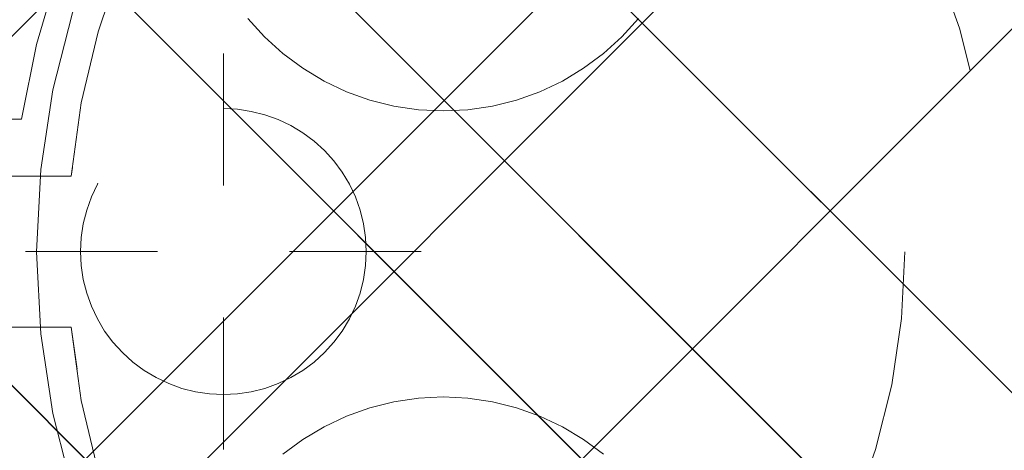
# Model space of a CAD drawing. Header units: inches. Extents: x -463 to -294, y -230 to 12.
# Tile 60 of 68: x -346.869 to -345.105, y 4.806 to 5.577. Entities that reach past the tile are written whole.
import ezdxf

# ---------------------------------------------------------------- set-up
doc = ezdxf.new("R2010")
doc.units = ezdxf.units.IN
doc.header["$LTSCALE"] = 32
doc.header["$MEASUREMENT"] = 0
doc.header["$PDMODE"] = 1
doc.header["$PDSIZE"] = -2
doc.linetypes.add('Dash Style-1', pattern=[0.083328, 0.041656, -0.041672])
for name, color, linetype, lineweight in [('DashLine', 7, 'Dash Style-1', 13), ('DashLineFill', 7, 'Dash Style-1', 13), ('Metal-DeskStructure', 7, 'Continuous', 13), ('None', 7, 'Continuous', 18), ('SolidLine', 7, 'Continuous', 15), ('Wood_1-H', 7, 'Continuous', 13)]:
    doc.layers.add(name, color=color, linetype=linetype, lineweight=lineweight)
doc.layers.add('Metal-Leg', color=7, linetype='Continuous', lineweight=18, true_color=0x4c4c4c)
pattern_1 = [(45, (0, 0), (-1.61301565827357, 1.935715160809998), []), (45, (-1.0608, 1.0608), (-0.4723460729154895, 0.4167612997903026), [])]

# ---------------------------------------------------------------- blocks, each defined once
blk = doc.blocks.new('1BRPFY-Leg_Plate (2D)')
at = {"layer": 'DashLineFill', "linetype": 'Continuous', "lineweight": 13}
h = blk.add_hatch(dxfattribs=at)
h.set_pattern_fill('Steel', color=253, style=0, pattern_type=2)
h.set_pattern_definition(pattern_1)
edge = h.paths.add_edge_path()
edge.add_arc((-1.704724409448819, -1.704724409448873), 0.125984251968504, 179.9999999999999, 269.9999999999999)
edge.add_line((-1.704724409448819, -1.830708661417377), (1.704724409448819, -1.830708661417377))
edge.add_arc((1.704724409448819, -1.704724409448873), 0.125984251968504, 270.0000000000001, 360.0000000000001)
edge.add_line((1.830708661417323, -1.704724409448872), (1.830708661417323, 1.704724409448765))
edge.add_arc((1.704724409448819, 1.704724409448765), 0.1259842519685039, 0, 90)
edge.add_line((1.704724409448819, 1.830708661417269), (-1.704724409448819, 1.830708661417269))
edge.add_arc((-1.704724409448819, 1.704724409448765), 0.1259842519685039, 90, 180)
edge.add_line((-1.830708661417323, 1.704724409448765), (-1.830708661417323, -1.704724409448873))
at = {"layer": 'SolidLine', "linetype": 'Continuous', "lineweight": 5}
blk.add_point((0, -5.371031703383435e-14), dxfattribs=at)
blk = doc.blocks.new('1BRPX5-Util_Bkt_Sm-F (2D)')
at = {"layer": 'DashLineFill', "linetype": 'Continuous', "lineweight": 13}
h = blk.add_hatch(dxfattribs=at)
h.set_pattern_fill('Steel', color=253, style=0, pattern_type=2)
h.set_pattern_definition(pattern_1)
edge = h.paths.add_edge_path()
edge.add_line((-4.468503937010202, 4.413385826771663), (-3.12992125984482, 4.413385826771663))
edge.add_line((-3.12992125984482, 4.413385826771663), (-3.12992125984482, -1.854330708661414))
edge.add_line((-3.12992125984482, -1.854330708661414), (-4.468503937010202, -1.854330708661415))
edge.add_line((-4.468503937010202, -1.854330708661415), (-4.468503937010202, -1.988188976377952))
edge.add_line((-4.468503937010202, -1.988188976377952), (-2.421259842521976, -1.988188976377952))
edge.add_line((-2.421259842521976, -1.988188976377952), (-2.421259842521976, -2.366141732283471))
edge.add_arc((-2.303149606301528, -2.366141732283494), 0.1181102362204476, 179.9999999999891, 270.000000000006)
edge.add_line((-2.303149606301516, -2.484251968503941), (2.303149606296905, -2.484251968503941))
edge.add_arc((2.303149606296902, -2.366141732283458), 0.1181102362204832, 270.0000000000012, 359.9999999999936)
edge.add_line((2.421259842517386, -2.366141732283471), (2.421259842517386, -1.988188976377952))
edge.add_line((2.421259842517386, -1.988188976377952), (4.468503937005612, -1.988188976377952))
edge.add_line((4.468503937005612, -1.988188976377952), (4.468503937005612, -1.854330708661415))
edge.add_line((4.468503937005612, -1.854330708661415), (3.12992125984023, -1.854330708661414))
edge.add_line((3.12992125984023, -1.854330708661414), (3.12992125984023, 4.413385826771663))
edge.add_line((3.12992125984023, 4.413385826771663), (4.468503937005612, 4.413385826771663))
edge.add_line((4.468503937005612, 4.413385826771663), (4.468503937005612, 4.547244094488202))
edge.add_line((4.468503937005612, 4.547244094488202), (2.421259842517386, 4.547244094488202))
edge.add_line((2.421259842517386, 4.547244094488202), (2.421259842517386, 4.925196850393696))
edge.add_arc((2.303149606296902, 4.925196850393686), 0.1181102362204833, 5.365542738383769e-12, 89.99999999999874)
edge.add_line((2.303149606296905, 5.043307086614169), (-2.303149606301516, 5.043307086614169))
edge.add_arc((-2.303149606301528, 4.92519685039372), 0.1181102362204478, 89.99999999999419, 180.0000000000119)
edge.add_line((-2.421259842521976, 4.925196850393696), (-2.421259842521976, 4.547244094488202))
edge.add_line((-2.421259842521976, 4.547244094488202), (-4.468503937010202, 4.547244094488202))
edge.add_line((-4.468503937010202, 4.547244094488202), (-4.468503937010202, 4.413385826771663))
at = {"layer": 'SolidLine', "flags": 128}
for points in [[(-0.35867636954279, 0.4174991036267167), (-0.3885146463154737, 0.3845776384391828), (-0.4214361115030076, 0.3547393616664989), (-0.4571237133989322, 0.3282716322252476), (-0.495233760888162, 0.3054293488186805), (-0.5353992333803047, 0.2864324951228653), (-0.5772333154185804, 0.2714640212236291), (-0.6203331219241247, 0.2606680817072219), (-0.6642835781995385, 0.2541486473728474), (-0.7086614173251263, 0.2519685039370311), (-0.7530392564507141, 0.2541486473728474), (-0.7969897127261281, 0.2606680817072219), (-0.8400895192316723, 0.2714640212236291), (-0.881923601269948, 0.2864324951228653), (-0.9220890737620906, 0.3054293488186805), (-0.9601991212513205, 0.3282716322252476), (-0.995886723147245, 0.3547393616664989), (-1.028808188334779, 0.3845776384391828), (-1.058646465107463, 0.4174991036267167)], [(-0.9958867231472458, -0.3626133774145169), (-0.9601991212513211, -0.3361456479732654), (-0.9220890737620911, -0.3133033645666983), (-0.8819236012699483, -0.294306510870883), (-0.8400895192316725, -0.2793380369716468), (-0.7969897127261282, -0.2685420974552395), (-0.7530392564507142, -0.262022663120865), (-0.7086614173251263, -0.2598425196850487), (-0.6642835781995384, -0.262022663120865), (-0.6203331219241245, -0.2685420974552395), (-0.57723331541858, -0.2793380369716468), (-0.5353992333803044, -0.294306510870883), (-0.4952337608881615, -0.3133033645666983), (-0.4571237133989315, -0.3361456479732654), (-0.4214361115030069, -0.3626133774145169)]]:
    blk.add_lwpolyline(points, dxfattribs=at)
at = {"layer": 'SolidLine', "linetype": 'Continuous', "lineweight": 5}
blk.add_point((7.650922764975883e-14, -4.923445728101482e-14), dxfattribs=at)
blk = doc.blocks.new('Slate-LegBrace (2D)')
at = {"layer": 'DashLineFill', "linetype": 'Continuous', "lineweight": 13}
h = blk.add_hatch(dxfattribs=at)
h.set_pattern_fill('Steel', color=253, style=0, pattern_type=2)
h.set_pattern_definition(pattern_1)
edge = h.paths.add_edge_path()
edge.add_line((-2.199587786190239, 0.1351515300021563), (-1.374775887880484, 0.1351515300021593))
edge.add_arc((3.636636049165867e-15, 0.01355418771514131), 1.380142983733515, 5.054592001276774, 174.9454079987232, ccw=False)
edge.add_line((1.374775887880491, 0.1351515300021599), (2.199718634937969, 0.1351515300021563))
edge.add_arc((6.542437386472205e-05, 0.01705725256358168), 2.202821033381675, 3.07312710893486, 176.9268728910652)
h = blk.add_hatch(dxfattribs=at)
h.set_pattern_fill('Steel', color=253, style=0, pattern_type=2)
h.set_pattern_definition(pattern_1)
edge = h.paths.add_edge_path()
edge.add_line((-2.191696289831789, 0.2375138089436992), (-1.463739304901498, 0.2375137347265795))
edge.add_arc((6.542437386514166e-05, 0.017041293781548), 1.480314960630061, 8.565281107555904, 171.4347188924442, ccw=False)
edge.add_line((1.463870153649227, 0.2375137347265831), (2.191827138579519, 0.2375138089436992))
edge.add_line((2.191827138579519, 0.2375138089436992), (2.19971863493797, 0.1351515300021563))
edge.add_line((2.19971863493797, 0.1351515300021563), (1.374775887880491, 0.1351515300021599))
edge.add_arc((3.356894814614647e-15, 0.01355418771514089), 1.380142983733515, 5.054592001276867, 174.9454079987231)
edge.add_line((-1.374775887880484, 0.1351515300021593), (-2.19958778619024, 0.1351515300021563))
edge.add_line((-2.19958778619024, 0.1351515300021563), (-2.191696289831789, 0.2375138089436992))
h = blk.add_hatch(dxfattribs=at)
h.set_pattern_fill('Steel', color=253, style=0, pattern_type=2)
h.set_pattern_definition(pattern_1)
edge = h.paths.add_edge_path()
edge.add_line((-2.199587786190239, -0.1351515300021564), (-1.374775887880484, -0.1351515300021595))
edge.add_arc((3.636636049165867e-15, -0.01355418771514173), 1.380142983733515, 185.0545920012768, 354.9454079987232)
edge.add_line((1.374775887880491, -0.13515153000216), (2.199718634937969, -0.1351515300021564))
edge.add_arc((6.54243738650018e-05, -0.01705725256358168), 2.202821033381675, 183.0731271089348, 356.92687289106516, ccw=False)
h = blk.add_hatch(dxfattribs=at)
h.set_pattern_fill('Steel', color=253, style=0, pattern_type=2)
h.set_pattern_definition(pattern_1)
edge = h.paths.add_edge_path()
edge.add_line((2.191696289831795, -0.2375138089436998), (1.463739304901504, -0.2375137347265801))
edge.add_arc((-6.542437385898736e-05, -0.01704129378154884), 1.480314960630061, 188.5652811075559, 351.4347188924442, ccw=False)
edge.add_line((-1.463870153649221, -0.2375137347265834), (-2.191827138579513, -0.2375138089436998))
edge.add_line((-2.191827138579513, -0.2375138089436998), (-2.199718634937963, -0.1351515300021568))
edge.add_line((-2.199718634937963, -0.1351515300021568), (-1.374775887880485, -0.1351515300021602))
edge.add_arc((2.937282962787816e-15, -0.01355418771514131), 1.380142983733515, 185.0545920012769, 354.9454079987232)
edge.add_line((1.37477588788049, -0.1351515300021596), (2.199587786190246, -0.1351515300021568))
edge.add_line((2.199587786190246, -0.1351515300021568), (2.191696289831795, -0.2375138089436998))
at = {"layer": 'DashLine', "linetype": 'Continuous', "lineweight": 5}
blk.add_point((-4.475859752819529e-14, 3.580687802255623e-14), dxfattribs=at)
at = {"layer": 'DashLineFill', "flags": 128}
for points in [[(-2.199587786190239, 0.1351515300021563), (-1.374775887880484, 0.1351515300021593, -0.9154551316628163), (1.374775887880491, 0.1351515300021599), (2.199718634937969, 0.1351515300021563, 0.9477524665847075)], [(-2.191696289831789, 0.2375138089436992), (-1.463739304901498, 0.2375137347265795, -0.8606629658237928), (1.463870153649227, 0.2375137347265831), (2.191827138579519, 0.2375138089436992), (2.19971863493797, 0.1351515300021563), (1.374775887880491, 0.1351515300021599, 0.9154551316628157), (-1.374775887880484, 0.1351515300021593), (-2.19958778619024, 0.1351515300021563)], [(2.191696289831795, -0.2375138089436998), (1.463739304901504, -0.2375137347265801, -0.860662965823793), (-1.463870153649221, -0.2375137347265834), (-2.191827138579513, -0.2375138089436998), (-2.199718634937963, -0.1351515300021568), (-1.374775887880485, -0.1351515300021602, 0.9154551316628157), (1.37477588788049, -0.1351515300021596), (2.199587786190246, -0.1351515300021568)], [(-2.199587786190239, -0.1351515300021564), (-1.374775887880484, -0.1351515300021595, 0.9154551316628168), (1.374775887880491, -0.13515153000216), (2.199718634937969, -0.1351515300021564, -0.9477524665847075)]]:
    blk.add_lwpolyline(points, format="xyb", close=True, dxfattribs=at)
blk = doc.blocks.new('TLLegSleeve (2D)')
at = {"layer": 'DashLineFill', "linetype": 'Continuous', "lineweight": 13}
h = blk.add_hatch(dxfattribs=at)
h.set_pattern_fill('Steel', color=253, style=0, pattern_type=2)
h.set_pattern_definition(pattern_1)
edge = h.paths.add_edge_path()
edge.add_line((1.08267716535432, 1.402343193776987), (1.08267716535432, 2.913385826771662))
edge.add_arc((-1.707523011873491e-13, 2.913385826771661), 1.08267716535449, 4.479377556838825e-14, 180)
edge.add_line((-1.082677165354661, 2.913385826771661), (-1.08267716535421, 1.402343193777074))
edge.add_arc((-1.332267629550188e-15, 2.886579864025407e-15), 1.771653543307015, 127.6698869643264, 412.330113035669)
edge.add_line((1.08267716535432, 1.402343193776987), (1.08267716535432, 1.402343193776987))
edge = h.paths.add_edge_path()
edge.add_arc((1.665334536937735e-15, 2.91338582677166), 0.7480314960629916, 180, 360)
edge.add_arc((1.665334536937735e-15, 2.91338582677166), 0.7480314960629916, 9.54166404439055e-15, 180)
edge.add_line((-0.7480314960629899, 2.91338582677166), (-0.7480314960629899, 2.91338582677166))
edge = h.paths.add_edge_path()
edge.add_arc((-1.723066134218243e-13, 5.70119602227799e-16), 1.437007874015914, 180, 360)
edge.add_arc((-1.723066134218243e-13, 9.149983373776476e-17), 1.437007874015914, 9.541664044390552e-15, 180)
edge.add_line((-1.437007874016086, 3.308097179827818e-16), (-1.437007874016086, 3.308097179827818e-16))
at = {"layer": 'DashLineFill', "flags": 128}
for points in [[(1.08267716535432, 1.402343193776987), (1.08267716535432, 2.913385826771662, 0.9999999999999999), (-1.082677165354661, 2.913385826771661), (-1.08267716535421, 1.402343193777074, 2.931618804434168), (1.08267716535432, 1.402343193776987)], [(-1.437007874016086, 3.308097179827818e-16, 0.9999999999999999), (1.437007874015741, 3.308097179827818e-16, 0.9999999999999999), (-1.437007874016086, 3.308097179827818e-16)]]:
    blk.add_lwpolyline(points, format="xyb", close=True, dxfattribs=at)
at = {"layer": 'DashLineFill', "linetype": 'Continuous', "lineweight": 5}
blk.add_point((-1.723206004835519e-13, 3.308097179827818e-16), dxfattribs=at)
blk = doc.blocks.new('Group-24')
at = {"layer": 'Wood_1-H', "color": 7}
for name in ['1BRPX5-Util_Bkt_Sm-F (2D)', 'TLLegSleeve (2D)', 'Slate-LegBrace (2D)', '1BRPFY-Leg_Plate (2D)']:
    blk.add_blockref(name, (14.05790656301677, 20.13889082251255), dxfattribs=at)
blk = doc.blocks.new('TL14_lower_leg (2D)')
at = {"layer": 'DashLine', "flags": 128}
blk.add_lwpolyline([(-1.777195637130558e-14, 1.377952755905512), (0.1350629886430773, 1.371317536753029), (0.2688252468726, 1.351475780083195), (0.3999985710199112, 1.318618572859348), (0.5273196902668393, 1.27306234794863), (0.649562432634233, 1.215245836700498), (0.7655495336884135, 1.14572584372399), (0.8741639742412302, 1.065171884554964), (0.9743597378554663, 0.9743597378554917), (1.065171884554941, 0.8741639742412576), (1.14572584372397, 0.7655495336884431), (1.215245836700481, 0.6495624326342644), (1.273062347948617, 0.5273196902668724), (1.318618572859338, 0.3999985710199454), (1.351475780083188, 0.2688252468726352), (1.371317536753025, 0.1350629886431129), (1.377952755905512, 1.783045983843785e-14), (1.371317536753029, -0.1350629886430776), (1.351475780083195, -0.2688252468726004), (1.318618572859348, -0.3999985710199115), (1.27306234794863, -0.5273196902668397), (1.215245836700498, -0.6495624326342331), (1.145725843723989, -0.7655495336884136), (1.065171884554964, -0.8741639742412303), (0.9743597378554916, -0.9743597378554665), (0.8741639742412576, -1.065171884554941), (0.7655495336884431, -1.14572584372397), (0.6495624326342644, -1.215245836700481), (0.5273196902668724, -1.273062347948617), (0.3999985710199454, -1.318618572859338), (0.2688252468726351, -1.351475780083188), (0.135062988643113, -1.371317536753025), (1.777195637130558e-14, -1.377952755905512), (-0.1350629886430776, -1.371317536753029), (-0.2688252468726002, -1.351475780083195), (-0.3999985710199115, -1.318618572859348), (-0.5273196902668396, -1.27306234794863), (-0.6495624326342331, -1.215245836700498), (-0.7655495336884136, -1.14572584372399), (-0.8741639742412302, -1.065171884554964), (-0.9743597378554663, -0.9743597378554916), (-1.065171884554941, -0.8741639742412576), (-1.14572584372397, -0.7655495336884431), (-1.215245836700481, -0.6495624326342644), (-1.273062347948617, -0.5273196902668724), (-1.318618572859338, -0.3999985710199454), (-1.351475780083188, -0.2688252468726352), (-1.371317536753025, -0.1350629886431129), (-1.377952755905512, -1.783045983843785e-14), (-1.371317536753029, 0.1350629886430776), (-1.351475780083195, 0.2688252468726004), (-1.318618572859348, 0.3999985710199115), (-1.27306234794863, 0.5273196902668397), (-1.215245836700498, 0.6495624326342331), (-1.145725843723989, 0.7655495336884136), (-1.065171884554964, 0.8741639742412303), (-0.9743597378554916, 0.9743597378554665), (-0.8741639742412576, 1.065171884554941), (-0.7655495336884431, 1.14572584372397), (-0.6495624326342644, 1.215245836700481), (-0.5273196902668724, 1.273062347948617), (-0.3999985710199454, 1.318618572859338), (-0.2688252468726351, 1.351475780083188), (-0.135062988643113, 1.371317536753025)], close=True, dxfattribs=at)
at = {"layer": 'DashLine', "linetype": 'Continuous', "lineweight": 5}
blk.add_point((0, 0), dxfattribs=at)
blk = doc.blocks.new('Group-28')
at = {"layer": 'DashLineFill', "linetype": 'Continuous', "lineweight": 13}
h = blk.add_hatch(dxfattribs=at)
h.set_pattern_fill('Steel', color=253, style=0, pattern_type=2)
h.set_pattern_definition(pattern_1)
h.paths.add_polyline_path([(-2.066929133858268, 1.397637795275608), (2.066929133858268, 1.397637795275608), (2.066929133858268, 0.1377952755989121), (2.106299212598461, 0.1377952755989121), (2.106299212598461, -0.1377952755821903), (2.066929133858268, -0.1377952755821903), (2.066929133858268, -5.275590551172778), (2.106299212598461, -5.275590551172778), (2.106299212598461, -5.55118110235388), (2.066929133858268, -5.55118110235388), (2.066929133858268, -5.82677165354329), (-2.066929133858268, -5.82677165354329), (-2.066929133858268, -5.55118110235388), (-2.106299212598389, -5.55118110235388), (-2.106299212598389, -5.275590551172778), (-2.066929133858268, -5.275590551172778), (-2.066929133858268, -0.1377952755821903), (-2.106299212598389, -0.1377952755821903), (-2.106299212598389, 0.1377952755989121), (-2.066929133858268, 0.1377952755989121)])
at = {"layer": 'DashLineFill', "flags": 128}
blk.add_lwpolyline([(-2.066929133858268, 1.397637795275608), (2.066929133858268, 1.397637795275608), (2.066929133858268, 0.1377952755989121), (2.106299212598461, 0.1377952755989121), (2.106299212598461, -0.1377952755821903), (2.066929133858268, -0.1377952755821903), (2.066929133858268, -5.275590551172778), (2.106299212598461, -5.275590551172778), (2.106299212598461, -5.55118110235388), (2.066929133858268, -5.55118110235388), (2.066929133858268, -5.82677165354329), (-2.066929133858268, -5.82677165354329), (-2.066929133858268, -5.55118110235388), (-2.106299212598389, -5.55118110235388), (-2.106299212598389, -5.275590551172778), (-2.066929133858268, -5.275590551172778), (-2.066929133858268, -0.1377952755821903), (-2.106299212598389, -0.1377952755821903), (-2.106299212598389, 0.1377952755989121), (-2.066929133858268, 0.1377952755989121)], close=True, dxfattribs=at)
at = {"layer": 'SolidLine', "linetype": 'Continuous', "lineweight": 5}
blk.add_point((0, 0), dxfattribs=at)
blk = doc.blocks.new('TL14_upper_leg (2D)')
at = {"layer": 'DashLine', "flags": 128}
blk.add_lwpolyline([(0, 1.22047244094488), (0.1196272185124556, 1.214595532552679), (0.2381023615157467, 1.197021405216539), (0.3542844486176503, 1.167919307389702), (0.4670545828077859, 1.127569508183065), (0.5753267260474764, 1.076360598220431), (0.6780581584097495, 1.01478574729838), (0.7742595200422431, 0.9434379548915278), (0.8630043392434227, 0.8630043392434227), (0.9434379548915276, 0.7742595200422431), (1.01478574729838, 0.6780581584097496), (1.076360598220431, 0.5753267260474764), (1.127569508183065, 0.467054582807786), (1.167919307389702, 0.3542844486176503), (1.197021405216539, 0.2381023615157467), (1.214595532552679, 0.1196272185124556), (1.22047244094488, 7.47323834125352e-17), (1.214595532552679, -0.1196272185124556), (1.197021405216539, -0.2381023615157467), (1.167919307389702, -0.3542844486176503), (1.127569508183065, -0.467054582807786), (1.076360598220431, -0.5753267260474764), (1.01478574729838, -0.6780581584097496), (0.9434379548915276, -0.7742595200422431), (0.8630043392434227, -0.8630043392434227), (0.7742595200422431, -0.9434379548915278), (0.6780581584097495, -1.01478574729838), (0.5753267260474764, -1.076360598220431), (0.4670545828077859, -1.127569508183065), (0.3542844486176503, -1.167919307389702), (0.2381023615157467, -1.197021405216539), (0.1196272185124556, -1.214595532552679), (0, -1.22047244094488), (-0.1196272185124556, -1.214595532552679), (-0.2381023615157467, -1.197021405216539), (-0.3542844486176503, -1.167919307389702), (-0.4670545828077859, -1.127569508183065), (-0.5753267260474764, -1.076360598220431), (-0.6780581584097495, -1.01478574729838), (-0.7742595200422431, -0.9434379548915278), (-0.8630043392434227, -0.8630043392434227), (-0.9434379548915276, -0.7742595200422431), (-1.01478574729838, -0.6780581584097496), (-1.076360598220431, -0.5753267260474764), (-1.127569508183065, -0.467054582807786), (-1.167919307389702, -0.3542844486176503), (-1.197021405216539, -0.2381023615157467), (-1.214595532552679, -0.1196272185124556), (-1.22047244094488, 7.47323834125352e-17), (-1.214595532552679, 0.1196272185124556), (-1.197021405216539, 0.2381023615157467), (-1.167919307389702, 0.3542844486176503), (-1.127569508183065, 0.467054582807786), (-1.076360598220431, 0.5753267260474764), (-1.01478574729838, 0.6780581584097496), (-0.9434379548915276, 0.7742595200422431), (-0.8630043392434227, 0.8630043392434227), (-0.7742595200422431, 0.9434379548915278), (-0.6780581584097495, 1.01478574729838), (-0.5753267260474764, 1.076360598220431), (-0.4670545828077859, 1.127569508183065), (-0.3542844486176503, 1.167919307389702), (-0.2381023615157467, 1.197021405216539), (-0.1196272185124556, 1.214595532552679)], close=True, dxfattribs=at)
at = {"layer": 'Metal-Leg', "linetype": 'Continuous', "lineweight": 5}
for p in [(0, 7.161375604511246e-14), (0, 0)]:
    blk.add_point(p, dxfattribs=at)
at = {"layer": 'DashLine', "color": 7}
blk.add_blockref('Group-28', (0, 0), dxfattribs=at)
blk = doc.blocks.new('Group-32')
at = {"layer": 'DashLine'}
for p, q in [((-0.0001991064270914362, 1.232283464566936), (-0.0001991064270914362, 1.468503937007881)), ((-0.1183093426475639, 1.114173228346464), (-0.3545298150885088, 1.114173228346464)), ((0.117911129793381, 1.114173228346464), (0.3541316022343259, 1.114173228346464)), ((-0.0001991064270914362, 0.9960629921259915), (-0.0001991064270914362, 0.7598425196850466))]:
    blk.add_line(p, q, dxfattribs=at)
at = {"layer": 'DashLine', "flags": 128}
blk.add_lwpolyline([(-0.2561046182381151, 1.1141732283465), (-0.2548723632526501, 1.139256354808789), (-0.2511874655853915, 1.164097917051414), (-0.2450854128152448, 1.188458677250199), (-0.2366249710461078, 1.212104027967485), (-0.2258876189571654, 1.234806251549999), (-0.2129767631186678, 1.256346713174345), (-0.1980167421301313, 1.276517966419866), (-0.1811516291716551, 1.295125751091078), (-0.1625438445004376, 1.311990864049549), (-0.1423725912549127, 1.32695088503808), (-0.1208321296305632, 1.339861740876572), (-0.0981299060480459, 1.350599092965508), (-0.07448455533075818, 1.359059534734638), (-0.05012379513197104, 1.365161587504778), (-0.02528223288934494, 1.368846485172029), (-0.0001991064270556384, 1.370078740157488), (0.02488402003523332, 1.368846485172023), (0.04972558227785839, 1.365161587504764), (0.07408634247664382, 1.359059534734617), (0.09773169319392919, 1.35059909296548), (0.1204339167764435, 1.339861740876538), (0.1419743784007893, 1.32695088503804), (0.1621456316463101, 1.311990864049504), (0.1807534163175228, 1.295125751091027), (0.1976185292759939, 1.27651796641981), (0.2125785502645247, 1.256346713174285), (0.2254894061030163, 1.234806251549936), (0.2362267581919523, 1.212104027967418), (0.2446871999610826, 1.188458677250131), (0.2507892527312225, 1.164097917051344), (0.2544741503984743, 1.139256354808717), (0.2557064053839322, 1.114173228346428), (0.2544741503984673, 1.089090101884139), (0.2507892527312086, 1.064248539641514), (0.2446871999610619, 1.039887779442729), (0.236226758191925, 1.016242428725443), (0.2254894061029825, 0.993540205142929), (0.2125785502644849, 0.9719997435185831), (0.1976185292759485, 0.9518284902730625), (0.1807534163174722, 0.9332207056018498), (0.1621456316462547, 0.9163555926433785), (0.1419743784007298, 0.9013955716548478), (0.1204339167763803, 0.8884847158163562), (0.09773169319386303, 0.8777473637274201), (0.0740863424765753, 0.8692869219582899), (0.04972558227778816, 0.8631848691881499), (0.02488402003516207, 0.8594999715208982), (-0.000199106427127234, 0.8582677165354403), (-0.02528223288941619, 0.8594999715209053), (-0.05012379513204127, 0.8631848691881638), (-0.0744845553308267, 0.8692869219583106), (-0.09812990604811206, 0.8777473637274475), (-0.1208321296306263, 0.88848471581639), (-0.1423725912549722, 0.9013955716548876), (-0.1625438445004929, 0.9163555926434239), (-0.1811516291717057, 0.9332207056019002), (-0.1980167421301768, 0.9518284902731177), (-0.2129767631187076, 0.9719997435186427), (-0.2258876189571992, 0.9935402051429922), (-0.2366249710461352, 1.016242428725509), (-0.2450854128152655, 1.039887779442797), (-0.2511874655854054, 1.064248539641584), (-0.2548723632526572, 1.089090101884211)], close=True, dxfattribs=at)
blk = doc.blocks.new('1BRPT9-Bracket (2D)')
at = {"layer": 'DashLineFill', "linetype": 'Continuous', "lineweight": 13}
h = blk.add_hatch(dxfattribs=at)
h.set_pattern_fill('Steel', color=253, style=0, pattern_type=2)
h.set_pattern_definition(pattern_1)
edge = h.paths.add_edge_path()
edge.add_arc((1.677931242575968, -8.488188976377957), 0.2519685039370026, 269.999999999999, 360.0000000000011)
edge.add_line((1.929899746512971, -8.488188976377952), (1.929899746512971, -7.480314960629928))
edge.add_line((1.929899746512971, -7.480314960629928), (2.323600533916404, -7.480314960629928))
edge.add_line((2.323600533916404, -7.480314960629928), (2.323600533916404, 7.461135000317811))
edge.add_line((2.323600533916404, 7.461135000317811), (1.929899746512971, 7.480314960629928))
edge.add_line((1.929899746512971, 7.480314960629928), (1.929899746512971, 8.488188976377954))
edge.add_arc((1.677931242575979, 8.488188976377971), 0.2519685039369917, 359.999999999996, 450.0000000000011)
edge.add_line((1.677931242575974, 8.740157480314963), (-2.32206875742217, 8.740157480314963))
edge.add_line((-2.32206875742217, 8.740157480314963), (-2.32206875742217, -8.74015748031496))
edge.add_line((-2.32206875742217, -8.74015748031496), (1.677931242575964, -8.74015748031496))
at = {"layer": 'DashLineFill', "linetype": 'Continuous', "lineweight": 5}
blk.add_point((0.0001991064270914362, 1.114173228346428), dxfattribs=at)
at = {"layer": 'Metal-DeskStructure', "color": 7}
blk.add_blockref('Group-32', (0, 0), dxfattribs=at)
blk = doc.blocks.new('Group-50')
at = {"layer": 'None', "color": 7}
for name, p, rotation in [('TL14_upper_leg (2D)', (12.95554435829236, 20.13889082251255), 270), ('1BRPT9-Bracket (2D)', (11.8413711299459, 20.13889082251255), 270), ('TL14_lower_leg (2D)', (12.95554435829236, 20.13889082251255), 90)]:
    blk.add_blockref(name, p, dxfattribs=dict(at, rotation=rotation))
blk = doc.blocks.new('Group-51')
at = {"layer": 'None'}
blk.add_blockref('Group-50', (0, 0), dxfattribs=at)

msp = doc.modelspace()

# ---------------------------------------------------------------- block references
at = {"layer": 'None'}
for name in ['Group-24', 'Group-51']:
    msp.add_blockref(name, (-359.4593240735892, -14.97747349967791), dxfattribs=at)

doc.saveas('drawing.dxf')
